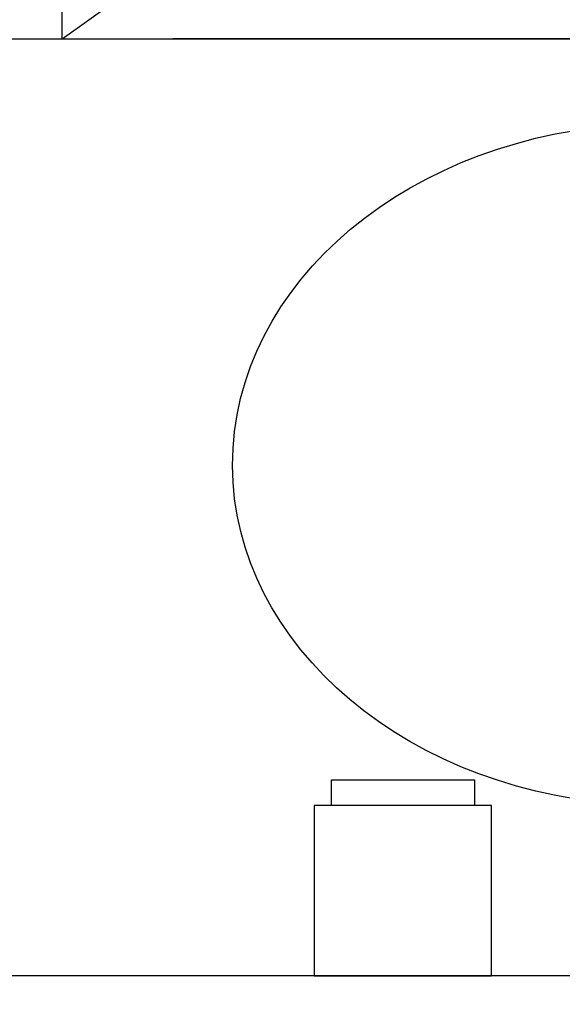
# Model space of a CAD drawing. Header units: millimetres. Extents: x 6161 to 8965, y -9035 to -5431.
# Tile 172 of 256: x 6616 to 6648, y -6560 to -6503. Entities that reach past the tile are written whole.
import ezdxf

# ---------------------------------------------------------------- set-up
doc = ezdxf.new("R2010")
doc.units = ezdxf.units.MM
doc.linetypes.add('DASHED', pattern=[19.05, 12.7, -6.35])
doc.layers.add('Wyposazenie Wew - Urzadzenia Sanitarne', color=6, linetype='Continuous')
doc.layers.add('Ściany', color=7, linetype='Continuous')

# ---------------------------------------------------------------- blocks, each defined once
blk = doc.blocks.new('Modul_MOP')
at = {"color": 9, "linetype": 'DASHED', "ltscale": 5, "true_color": 0xb8b8b8}
blk.add_lwpolyline([(-35, -55), (-35, -105), (35, -105), (35, -55), (-35, -55), (35, -105), (-35, -105), (35, -55)], dxfattribs=at)
blk.add_ellipse((0, -30), major_axis=(-25, 0), ratio=0.8, start_param=4.807479, end_param=10.900484)
blk = doc.blocks.new('MERIDA TOP-TOP')
blk.add_lwpolyline([(-5.2, 0), (-5.2, -10), (5.2, -10), (5.2, 0), (-5.2, 0)])
blk.add_lwpolyline([(-4.2, -10), (4.2, -10), (4.2, -11.5), (-4.2, -11.5)], close=True)

msp = doc.modelspace()

# ---------------------------------------------------------------- linework, layer by layer
at = {"layer": 'Wyposazenie Wew - Urzadzenia Sanitarne'}
msp.add_lwpolyline([(6518.833, -6503.817), (7013.833, -6503.817), (7013.833, -6558.817), (6518.833, -6558.817)], close=True, dxfattribs=at)
at = {"layer": 'Ściany'}
msp.add_lwpolyline([(7339.031, -6593.817), (7023.833, -6593.817), (7023.833, -6448.817), (7013.833, -6448.817), (7013.833, -6558.817), (6518.833, -6558.817), (6518.833, -6448.817), (6508.833, -6448.817), (6508.833, -6678.817)], dxfattribs=at)

# ---------------------------------------------------------------- block references
at = {"layer": 'Wyposazenie Wew - Urzadzenia Sanitarne', "xscale": -1, "rotation": 180}
msp.add_blockref('Modul_MOP', (6653.833, -6558.817), dxfattribs=at)
at = {"layer": 'Wyposazenie Wew - Urzadzenia Sanitarne', "rotation": 180}
msp.add_blockref('MERIDA TOP-TOP', (6638.833, -6558.817), dxfattribs=at)

doc.saveas('drawing.dxf')
